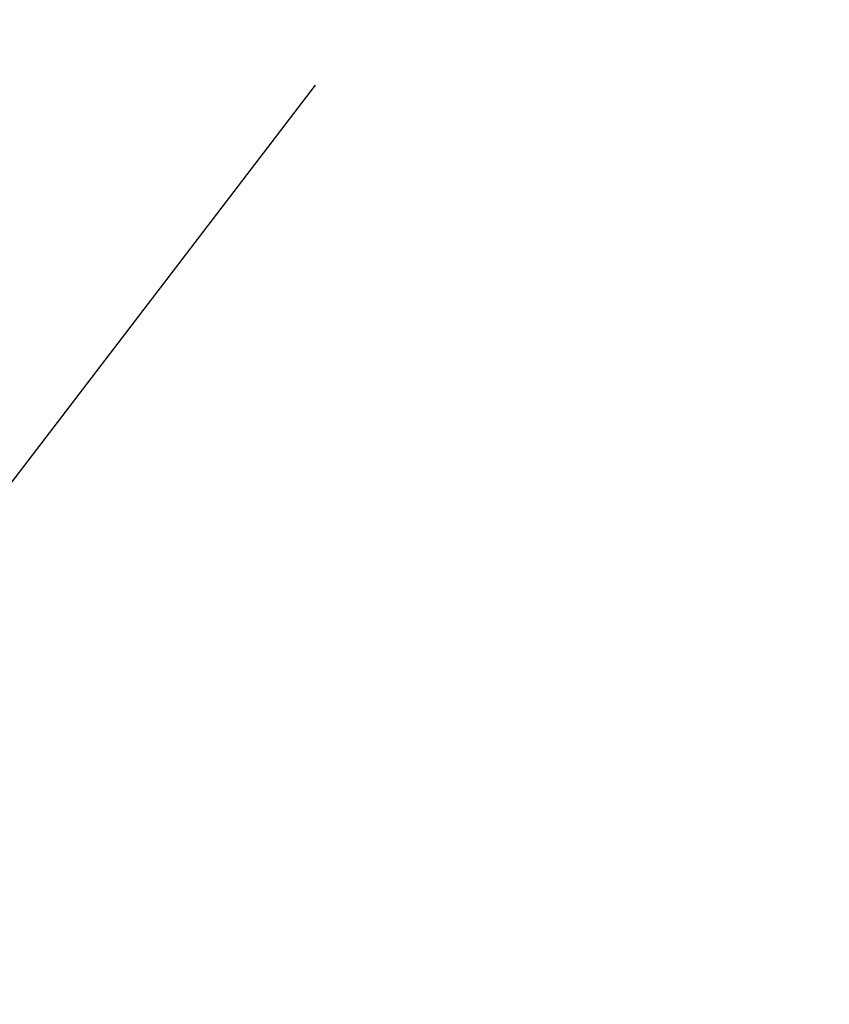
# Model space of a CAD drawing. Header units: millimetres. Extents: x 8 to 541, y 12 to 744.
# Tile 71 of 256: x 457.383 to 457.506, y 238.88 to 239.029. Entities that reach past the tile are written whole.
import ezdxf

# ---------------------------------------------------------------- set-up
doc = ezdxf.new("R2010")
doc.units = ezdxf.units.MM

msp = doc.modelspace()

# ---------------------------------------------------------------- linework, layer by layer
at = {"color": 7, "linetype": 'Continuous', "lineweight": 30}
msp.add_line((457.42745, 239.01915), (457.0907, 238.57956), dxfattribs=at)
msp.add_open_spline([(457.38483, 240.66101), (457.38488, 240.66103), (457.38497, 240.66108), (457.3891, 240.66223), (457.3972, 240.66344), (457.40964, 240.66412), (457.42216, 240.66377), (457.43407, 240.66284), (457.44713, 240.66143), (457.46736, 240.65824), (457.49411, 240.65246), (457.52416, 240.64437), (457.5574, 240.63378), (457.59373, 240.62056), (457.633, 240.60459), (457.67509, 240.5858), (457.71985, 240.56414), (457.76714, 240.53958), (457.81658, 240.51224), (457.86806, 240.48209), (457.92142, 240.44922), (457.97665, 240.41357), (458.03364, 240.37517), (458.09217, 240.33413), (458.15201, 240.29057), (458.21292, 240.24464), (458.27467, 240.19649), (458.337, 240.1463), (458.39986, 240.09411), (458.46329, 240.0399), (458.52735, 239.98361), (458.59188, 239.92537), (458.65659, 239.8654), (458.72117, 239.80399), (458.78533, 239.7414), (458.84882, 239.6779), (458.91153, 239.61355), (458.97359, 239.54826), (459.0351, 239.48194), (459.09602, 239.41463), (459.15611, 239.34657), (459.21509, 239.27807), (459.27268, 239.20946), (459.32861, 239.14106), (459.38268, 239.07313), (459.43497, 239.00559), (459.48556, 238.93834), (459.53452, 238.87131), (459.58167, 238.80476), (459.62681, 238.73895), (459.66977, 238.67416), (459.71038, 238.61065), (459.74852, 238.54867), (459.78403, 238.4885), (459.81705, 238.42996), (459.84757, 238.37317), (459.87555, 238.31822), (459.90086, 238.26546), (459.92346, 238.21506), (459.94334, 238.16718), (459.96052, 238.12201), (459.975, 238.07972), (459.98685, 238.04052), (459.99613, 238.00462), (460.00296, 237.97232), (460.00752, 237.94376), (460.01008, 237.91905), (460.01092, 237.89829), (460.01042, 237.88156), (460.00901, 237.86887), (460.00726, 237.86026), (460.00565, 237.85538), (460.00543, 237.85496), (460.00533, 237.85475)], degree=3, knots=[0, 0, 0, 0, 0.010052, 0.022704, 0.036091, 0.049069, 0.061938, 0.066018, 0.073803, 0.086903, 0.100084, 0.113412, 0.126909, 0.140583, 0.154434, 0.168459, 0.182652, 0.197004, 0.211483, 0.225983, 0.240552, 0.255263, 0.270089, 0.285001, 0.299973, 0.314978, 0.329989, 0.344987, 0.35992, 0.374921, 0.390037, 0.405232, 0.42047, 0.435712, 0.450913, 0.466037, 0.481083, 0.496115, 0.511244, 0.526458, 0.541723, 0.557003, 0.572248, 0.587423, 0.602491, 0.61745, 0.632484, 0.64757, 0.662687, 0.677807, 0.692896, 0.707927, 0.722873, 0.737707, 0.752406, 0.767196, 0.781904, 0.796533, 0.811076, 0.825521, 0.839859, 0.854078, 0.868166, 0.882093, 0.895782, 0.909237, 0.922498, 0.93558, 0.948519, 0.961382, 0.974262, 0.987302, 1, 1, 1, 1], dxfattribs=at)

doc.saveas('drawing.dxf')
